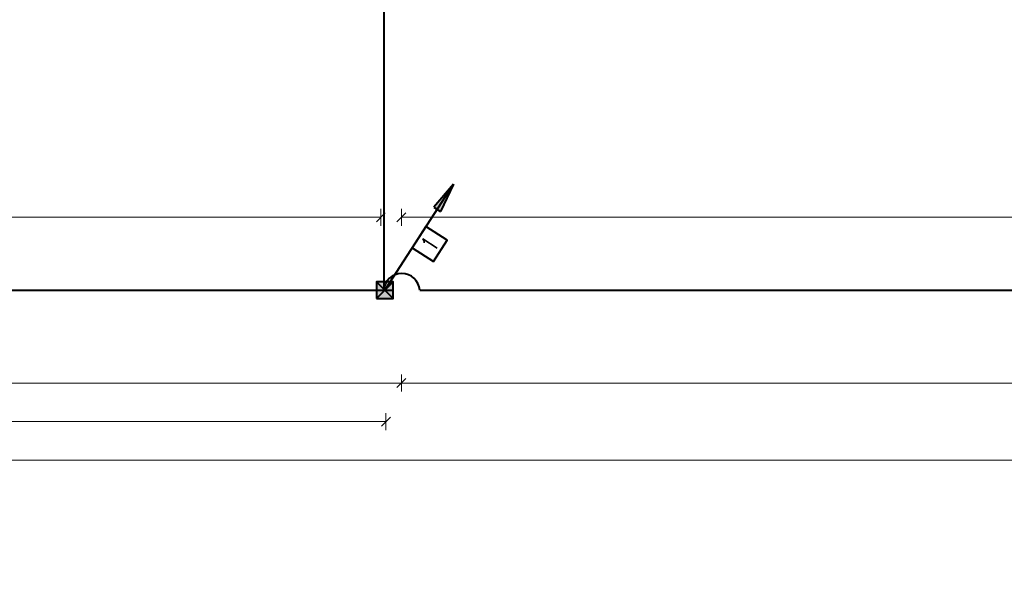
# Model space of a CAD drawing. Header units: millimetres. Extents: x -7955266 to 72030, y -46136 to 9299934.
# Tile 109 of 203: x -5080729 to -5057354, y 6448728 to 6462041. Entities that reach past the tile are written whole.
import ezdxf
from ezdxf.enums import TextEntityAlignment as Align

# ---------------------------------------------------------------- set-up
doc = ezdxf.new("R2010")
doc.units = ezdxf.units.MM
doc.header["$LTSCALE"] = 10
for name, color, linetype, lineweight in [('!XREF', 8, 'Continuous', 5), ('IE_ATRYBUTY_ BLOCK_1', 7, 'Continuous', 25), ('IE_ATRYBUTY_ BLOCK_2', 7, 'Continuous', 18), ('IE_zwody', 140, 'Continuous', 40), ('XREF_E_PRZ24002_rzut dachu$0$0-DACH-ISTN', 8, 'Continuous', 5), ('XREF_E_PRZ24002_rzut dachu$0$DO-HALA-WYMIAR', 8, 'Continuous', 5)]:
    doc.layers.add(name, color=color, linetype=linetype, lineweight=lineweight)
doc.styles.add('ROMANS', font='romans.shx', dxfattribs={"width": 0.8})
doc.styles.add('XREF_E_PRZ24002_rzut dachu$0$CP_ATTR', font='ROMANS.SHX')
doc.styles.add('XREF_E_PRZ24002_rzut dachu$0$ROMANS', font='romans.shx', dxfattribs={"width": 0.8})
doc.dimstyles.new('XREF_E_PRZ24002_rzut dachu$0$STANDARD', dxfattribs={"dimscale": 1.4, "dimtxt": 21, "dimasz": 0.5, "dimexe": 0.2, "dimexo": 0.1, "dimgap": 6, "dimtad": 1, "dimdec": 1, "dimrnd": 0.5, "dimzin": 12, "dimdsep": 46, "dimtxsty": 'XREF_E_PRZ24002_rzut dachu$0$ROMANS', "dimblk1": 'XREF_E_PRZ24002_rzut dachu$0$Q', "dimblk2": 'XREF_E_PRZ24002_rzut dachu$0$Q', "dimsah": 1, "dimcen": 0.5, "dimse1": 1, "dimse2": 1, "dimclrd": 8, "dimclre": 8, "dimclrt": 7, "dimadec": 0, "dimazin": 0, "dimtfac": 1, "dimtdec": 1, "dimtix": 1, "dimtmove": 2, "dimatfit": 3, "dimldrblk": 'XREF_E_PRZ24002_rzut dachu$0$Q', "dimfxl": 1, "dimtolj": 1, "dimtzin": 12, "dimarcsym": 0})

# ---------------------------------------------------------------- blocks, each defined once
blk = doc.blocks.new('XREF_E_PRZ24002_rzut dachu$0$Q')
for p, q in [((10.60660171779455, 10.60660171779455), (-10.60660171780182, -10.60660171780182)), ((0, 19.99999999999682), (0, -20.00000000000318))]:
    blk.add_line(p, q)
blk = doc.blocks.new('*D252')
at = {"layer": 'XREF_E_PRZ24002_rzut dachu$0$DO-HALA-WYMIAR', "color": 8, "lineweight": -2, "transparency": 16777216}
blk.add_line((-268500.6825326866, 250076.5516099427), (-258174.1825840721, 250076.5516099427), dxfattribs=at)
at = {"layer": 'XREF_E_PRZ24002_rzut dachu$0$DO-HALA-WYMIAR', "color": 8, "linetype": 'ByBlock', "lineweight": -2, "transparency": 16777216, "rotation": 180}
blk.add_blockref('XREF_E_PRZ24002_rzut dachu$0$Q', (-268501.6825326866, 250076.5516099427), dxfattribs=at)
at = {"layer": 'XREF_E_PRZ24002_rzut dachu$0$DO-HALA-WYMIAR', "color": 8, "linetype": 'ByBlock', "lineweight": -2, "transparency": 16777216}
blk.add_blockref('XREF_E_PRZ24002_rzut dachu$0$Q', (-258173.1825840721, 250076.5516099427), dxfattribs=at)
at = {"layer": 'XREF_E_PRZ24002_rzut dachu$0$DO-HALA-WYMIAR', "color": 7, "transparency": 16777216, "insert": (-263337.4325583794, 250109.5516099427), "char_height": 42, "attachment_point": 5, "style": 'XREF_E_PRZ24002_rzut dachu$0$ROMANS'}
blk.add_mtext('\\A1;10328.5', dxfattribs=at)
blk = doc.blocks.new('*D263')
at = {"layer": 'XREF_E_PRZ24002_rzut dachu$0$DO-HALA-WYMIAR', "color": 8, "lineweight": -2, "transparency": 16777216}
blk.add_line((-268451.6825325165, 250653.4222742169), (-265527.1869647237, 250653.4222742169), dxfattribs=at)
at = {"layer": 'XREF_E_PRZ24002_rzut dachu$0$DO-HALA-WYMIAR', "color": 8, "linetype": 'ByBlock', "lineweight": -2, "transparency": 16777216, "rotation": 180}
blk.add_blockref('XREF_E_PRZ24002_rzut dachu$0$Q', (-268452.6825325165, 250653.4222742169), dxfattribs=at)
at = {"layer": 'XREF_E_PRZ24002_rzut dachu$0$DO-HALA-WYMIAR', "color": 8, "linetype": 'ByBlock', "lineweight": -2, "transparency": 16777216}
blk.add_blockref('XREF_E_PRZ24002_rzut dachu$0$Q', (-265526.1869647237, 250653.4222742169), dxfattribs=at)
at = {"layer": 'XREF_E_PRZ24002_rzut dachu$0$DO-HALA-WYMIAR', "color": 7, "transparency": 16777216, "insert": (-266899.8433799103, 250686.4222742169), "char_height": 42, "attachment_point": 5, "style": 'XREF_E_PRZ24002_rzut dachu$0$ROMANS'}
blk.add_mtext('\\A1; 2926.5', dxfattribs=at)
blk = doc.blocks.new('*D265')
at = {"layer": 'XREF_E_PRZ24002_rzut dachu$0$DO-HALA-WYMIAR', "color": 8, "lineweight": -2, "transparency": 16777216}
blk.add_line((-265476.1825840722, 250653.4222742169), (-258214.1825840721, 250653.4222742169), dxfattribs=at)
at = {"layer": 'XREF_E_PRZ24002_rzut dachu$0$DO-HALA-WYMIAR', "color": 8, "linetype": 'ByBlock', "lineweight": -2, "transparency": 16777216, "rotation": 180}
blk.add_blockref('XREF_E_PRZ24002_rzut dachu$0$Q', (-265477.1825840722, 250653.4222742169), dxfattribs=at)
at = {"layer": 'XREF_E_PRZ24002_rzut dachu$0$DO-HALA-WYMIAR', "color": 8, "linetype": 'ByBlock', "lineweight": -2, "transparency": 16777216}
blk.add_blockref('XREF_E_PRZ24002_rzut dachu$0$Q', (-258213.1825840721, 250653.4222742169), dxfattribs=at)
at = {"layer": 'XREF_E_PRZ24002_rzut dachu$0$DO-HALA-WYMIAR', "color": 7, "transparency": 16777216, "insert": (-261845.1825840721, 250686.4222742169), "char_height": 42, "attachment_point": 5, "style": 'XREF_E_PRZ24002_rzut dachu$0$ROMANS'}
blk.add_mtext('\\A1;7264', dxfattribs=at)
blk = doc.blocks.new('*D316')
at = {"layer": 'XREF_E_PRZ24002_rzut dachu$0$DO-HALA-WYMIAR', "color": 8, "lineweight": -2, "transparency": 16777216}
blk.add_line((-265478.1825840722, 250259.6928020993), (-268500.6825326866, 250259.6928020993), dxfattribs=at)
at = {"layer": 'XREF_E_PRZ24002_rzut dachu$0$DO-HALA-WYMIAR', "color": 8, "linetype": 'ByBlock', "lineweight": -2, "transparency": 16777216, "rotation": 180}
blk.add_blockref('XREF_E_PRZ24002_rzut dachu$0$Q', (-268501.6825326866, 250259.6928020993), dxfattribs=at)
at = {"layer": 'XREF_E_PRZ24002_rzut dachu$0$DO-HALA-WYMIAR', "color": 8, "linetype": 'ByBlock', "lineweight": -2, "transparency": 16777216}
blk.add_blockref('XREF_E_PRZ24002_rzut dachu$0$Q', (-265477.1825840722, 250259.6928020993), dxfattribs=at)
at = {"layer": 'XREF_E_PRZ24002_rzut dachu$0$DO-HALA-WYMIAR', "color": 7, "transparency": 16777216, "insert": (-266989.4325583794, 250292.6928020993), "char_height": 42, "attachment_point": 5, "style": 'XREF_E_PRZ24002_rzut dachu$0$ROMANS'}
blk.add_mtext('\\A1;3024.5', dxfattribs=at)
blk = doc.blocks.new('*D317')
at = {"layer": 'XREF_E_PRZ24002_rzut dachu$0$DO-HALA-WYMIAR', "color": 8, "lineweight": -2, "transparency": 16777216}
blk.add_line((-268463.6825840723, 250168.122206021), (-265515.1825840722, 250168.122206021), dxfattribs=at)
at = {"layer": 'XREF_E_PRZ24002_rzut dachu$0$DO-HALA-WYMIAR', "color": 8, "linetype": 'ByBlock', "lineweight": -2, "transparency": 16777216, "rotation": 180}
blk.add_blockref('XREF_E_PRZ24002_rzut dachu$0$Q', (-268464.6825840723, 250168.122206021), dxfattribs=at)
at = {"layer": 'XREF_E_PRZ24002_rzut dachu$0$DO-HALA-WYMIAR', "color": 8, "linetype": 'ByBlock', "lineweight": -2, "transparency": 16777216}
blk.add_blockref('XREF_E_PRZ24002_rzut dachu$0$Q', (-265514.1825840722, 250168.122206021), dxfattribs=at)
at = {"layer": 'XREF_E_PRZ24002_rzut dachu$0$DO-HALA-WYMIAR', "color": 7, "transparency": 16777216, "insert": (-266989.4325840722, 250201.122206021), "char_height": 42, "attachment_point": 5, "style": 'XREF_E_PRZ24002_rzut dachu$0$ROMANS'}
blk.add_mtext('\\A1;2950.5', dxfattribs=at)
blk = doc.blocks.new('*D318')
at = {"layer": 'XREF_E_PRZ24002_rzut dachu$0$DO-HALA-WYMIAR', "color": 8, "lineweight": -2, "transparency": 16777216}
blk.add_line((-265476.1825840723, 250259.6928020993), (-258174.1825840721, 250259.6928020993), dxfattribs=at)
at = {"layer": 'XREF_E_PRZ24002_rzut dachu$0$DO-HALA-WYMIAR', "color": 8, "linetype": 'ByBlock', "lineweight": -2, "transparency": 16777216, "rotation": 180}
blk.add_blockref('XREF_E_PRZ24002_rzut dachu$0$Q', (-265477.1825840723, 250259.6928020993), dxfattribs=at)
at = {"layer": 'XREF_E_PRZ24002_rzut dachu$0$DO-HALA-WYMIAR', "color": 8, "linetype": 'ByBlock', "lineweight": -2, "transparency": 16777216}
blk.add_blockref('XREF_E_PRZ24002_rzut dachu$0$Q', (-258173.1825840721, 250259.6928020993), dxfattribs=at)
at = {"layer": 'XREF_E_PRZ24002_rzut dachu$0$DO-HALA-WYMIAR', "color": 7, "transparency": 16777216, "insert": (-261825.1825840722, 250292.6928020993), "char_height": 42, "attachment_point": 5, "style": 'XREF_E_PRZ24002_rzut dachu$0$ROMANS'}
blk.add_mtext('\\A1;7304', dxfattribs=at)
blk = doc.blocks.new('przewody_odprowadzajace')
h = blk.add_hatch(color=256)
h.dxf.hatch_style = 1
h.paths.add_polyline_path([(580.7397828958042, 987.3926676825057), (620.7513559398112, 961.5625880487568), (813.5496950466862, 1260.213035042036)])
h.paths.add_polyline_path([(660.7629289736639, 935.7325084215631), (813.5496950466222, 1260.213035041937), (620.7513559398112, 961.5625880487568)])
for p, q in [((0, 0), (813.5496950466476, 1260.213035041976)), ((813.5496950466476, 1260.21303504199), (580.7397828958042, 987.3926676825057)), ((813.5496950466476, 1260.21303504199), (660.7629289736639, 935.7325084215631)), ((580.7397828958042, 987.3926676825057), (660.7629289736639, 935.7325084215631))]:
    blk.add_line(p, q)
blk.add_lwpolyline([(577.4624850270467, 341.3752750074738), (740.1724240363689, 593.4178820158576), (488.1298170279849, 756.1278210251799), (325.4198780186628, 504.0852140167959)], close=True)
at = {"layer": 'IE_ATRYBUTY_ BLOCK_1', "style": 'ROMANS', "width": 0.7, "flags": 8}
blk.add_attdef('TYP', text='', height=200, rotation=57.15511997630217, dxfattribs=at).set_placement((532.7961510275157, 548.7515480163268), align=Align.MIDDLE_CENTER)
at = {"layer": 'IE_ATRYBUTY_ BLOCK_2', "style": 'ROMANS', "width": 0.6, "flags": 8}
for tag, p in [('OPIS1', (931.7333529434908, 919.4383499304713)), ('OPIS2', (931.7333529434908, 719.4383499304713))]:
    blk.add_attdef(tag, text='', height=150, dxfattribs=at).set_placement(p, align=Align.CENTER)
blk = doc.blocks.new('polaczenie_skrecane')
blk.add_hatch(color=256).paths.add_polyline_path([(-100.2917648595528, -100.2917648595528), (99.70823514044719, -100.2917648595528), (99.70823514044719, 99.70823514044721), (-100.2917648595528, 99.70823514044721)])
for p, q in [((99.70823514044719, -100.2917648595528), (-100.2917648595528, 99.70823514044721)), ((99.70823514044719, 99.70823514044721), (-100.2917648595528, -100.2917648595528))]:
    blk.add_line(p, q)
blk.add_lwpolyline([(-100.2917648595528, -100.2917648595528), (99.70823514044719, -100.2917648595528), (99.70823514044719, 99.70823514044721), (-100.2917648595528, 99.70823514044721)], close=True)
at = {"layer": 'IE_ATRYBUTY_ BLOCK_1', "style": 'ROMANS', "width": 0.7, "flags": 8}
blk.add_attdef('TYP', text='', height=200, dxfattribs=at).set_placement((-0.2917648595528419, 119.6167062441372), align=Align.CENTER)
at = {"layer": 'IE_ATRYBUTY_ BLOCK_2', "style": 'ROMANS', "width": 0.6, "flags": 8}
for tag, p in [('OPIS1', (-0.2917648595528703, -273.7423123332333)), ('OPIS2', (-0.2917648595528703, -473.7423123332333))]:
    blk.add_attdef(tag, text='', height=150, dxfattribs=at).set_placement(p, align=Align.CENTER)
blk = doc.blocks.new('XREF_E_PRZ24002_rzut dachu')
at = {"layer": 'XREF_E_PRZ24002_rzut dachu$0$0-DACH-ISTN', "linetype": 'ByBlock', "style": 'XREF_E_PRZ24002_rzut dachu$0$CP_ATTR', "flags": 9}
for tag, p, height, width in [('ARTICLE', (-279644.0530858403, 267204.1877945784), 0.01000000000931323, 3.078589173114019), ('OTHER', (-279644.0530858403, 267204.1877945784), 0.01000000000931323, 3.078589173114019), ('PRODUCER', (-279644.0530858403, 267204.1877945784), 0.01000000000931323, 3.078589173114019), ('PRODUCT-TYPE', (-279644.0530858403, 267204.1877945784), 0.01000000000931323, 3.078589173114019), ('FLOW', (-279644.0530858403, 267204.1877945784), 0.01000000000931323, 3.078589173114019), ('NAME', (-279644.0530858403, 267204.1877945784), 0.01000000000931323, 3.078589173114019), ('ARTICLE', (-279398.180961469, 267206.1877945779), 0.01000000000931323, 2.430115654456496), ('OTHER', (-279398.180961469, 267206.1877945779), 0.01000000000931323, 2.430115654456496), ('PRODUCER', (-279398.180961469, 267206.1877945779), 0.01000000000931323, 2.430115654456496), ('PRODUCT-TYPE', (-279398.180961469, 267206.1877945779), 0.01000000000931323, 2.430115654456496), ('FLOW', (-279398.180961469, 267206.1877945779), 0.01000000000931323, 2.430115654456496), ('NAME', (-279398.180961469, 267206.1877945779), 0.01000000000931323, 2.430115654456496), ('ARTICLE', (-279880.8174823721, 267079.3296396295), 0.01000000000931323, 0.5206439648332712), ('OTHER', (-279880.8174823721, 267079.3296396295), 0.01000000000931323, 0.5206439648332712), ('PRODUCER', (-279880.8174823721, 267079.3296396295), 0.01000000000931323, 0.5206439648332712), ('PRODUCT-TYPE', (-279880.8174823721, 267079.3296396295), 0.01000000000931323, 0.5206439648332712), ('FLOW', (-279880.8174823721, 267079.3296396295), 0.01000000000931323, 0.5206439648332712), ('NAME', (-279880.8174823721, 267079.3296396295), 0.01000000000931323, 0.5206439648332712), ('ARTICLE', (-279828.7530858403, 267079.3296396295), 0.0001000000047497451, 0.9999999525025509), ('OTHER', (-279828.7530858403, 267079.3296396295), 0.0001000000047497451, 0.9999999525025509), ('NAME', (-279828.7530858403, 267079.3296396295), 0.0001000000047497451, 0.9999999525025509), ('PRODUCER', (-279828.7530858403, 267079.3296396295), 0.0001000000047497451, 0.9999999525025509), ('PRODUCT-TYPE', (-279828.7530858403, 267079.3296396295), 0.0001000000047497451, 0.9999999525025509), ('FLOW', (-279828.7530858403, 267079.3296396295), 0.0001000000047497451, 0.9999999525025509), ('ARTICLE', (-279558.1809614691, 266590.1117869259), 0.0001000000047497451, 0.9999999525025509), ('NAME', (-279558.1809614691, 266590.1117869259), 0.0001000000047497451, 0.9999999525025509), ('PRODUCER', (-279558.1809614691, 266590.1117869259), 0.0001000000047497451, 0.9999999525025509), ('PRODUCT-TYPE', (-279558.1809614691, 266590.1117869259), 0.0001000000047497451, 0.9999999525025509), ('FLOW', (-279558.1809614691, 266590.1117869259), 0.0001000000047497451, 0.9999999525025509), ('OTHER', (-279558.1809614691, 266590.1117869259), 0.0001000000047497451, 0.9999999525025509), ('ARTICLE', (-280739.2665486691, 251288.9125331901), 0.0001000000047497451, 0.9999999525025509), ('OTHER', (-280739.2665486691, 251288.9125331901), 0.0001000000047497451, 0.9999999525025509), ('NAME', (-280739.2665486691, 251288.9125331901), 0.0001000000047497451, 0.9999999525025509), ('PRODUCER', (-280739.2665486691, 251288.9125331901), 0.0001000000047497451, 0.9999999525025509), ('PRODUCT-TYPE', (-280739.2665486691, 251288.9125331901), 0.0001000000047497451, 0.9999999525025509), ('FLOW', (-280739.2665486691, 251288.9125331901), 0.0001000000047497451, 0.9999999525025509), ('ARTICLE', (-280605.6504863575, 251288.9125333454), 0.0001000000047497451, 0.9999999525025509), ('OTHER', (-280605.6504863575, 251288.9125333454), 0.0001000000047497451, 0.9999999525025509), ('PRODUCER', (-280605.6504863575, 251288.9125333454), 0.0001000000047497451, 0.9999999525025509), ('PRODUCT-TYPE', (-280605.6504863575, 251288.9125333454), 0.0001000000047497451, 0.9999999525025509), ('FLOW', (-280605.6504863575, 251288.9125333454), 0.0001000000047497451, 0.9999999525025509), ('NAME', (-280605.6504863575, 251288.9125333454), 0.0001000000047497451, 0.9999999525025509), ('ARTICLE', (-279957.3813551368, 251288.9125333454), 0.0001000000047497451, 0.9999999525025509), ('OTHER', (-279957.3813551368, 251288.9125333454), 0.0001000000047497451, 0.9999999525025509), ('PRODUCER', (-279957.3813551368, 251288.9125333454), 0.0001000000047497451, 0.9999999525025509), ('PRODUCT-TYPE', (-279957.3813551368, 251288.9125333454), 0.0001000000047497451, 0.9999999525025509), ('FLOW', (-279957.3813551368, 251288.9125333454), 0.0001000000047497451, 0.9999999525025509), ('NAME', (-279957.3813551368, 251288.9125333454), 0.0001000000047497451, 0.9999999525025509)]:
    blk.add_attdef(tag, p, '', height=height, dxfattribs=dict(at, width=width))
for tag, p, height, rotation, width in [('PRODUCT-TYPE', (-279196.1941682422, 267204.1877945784), 0.0001000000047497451, 180, 0.9999999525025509), ('PRODUCER', (-279196.1941682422, 267204.1877945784), 0.0001000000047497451, 180, 0.9999999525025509), ('ARTICLE', (-279196.1941682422, 267204.1877945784), 0.0001000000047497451, 180, 0.9999999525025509), ('OTHER', (-279196.1941682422, 267204.1877945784), 0.0001000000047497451, 180, 0.9999999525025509), ('FLOW', (-279196.1941682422, 267204.1877945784), 0.0001000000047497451, 180, 0.9999999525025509), ('NAME', (-279196.1941682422, 267204.1877945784), 0.0001000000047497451, 180, 0.9999999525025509), ('PRODUCT-TYPE', (-279109.0746550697, 267204.1877945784), 0.01500000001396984, 180, 0.580796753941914), ('PRODUCER', (-279109.0746550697, 267204.1877945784), 0.01500000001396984, 180, 0.580796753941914), ('ARTICLE', (-279109.0746550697, 267204.1877945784), 0.01500000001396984, 180, 0.580796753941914), ('OTHER', (-279109.0746550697, 267204.1877945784), 0.01500000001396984, 180, 0.580796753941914), ('FLOW', (-279109.0746550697, 267204.1877945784), 0.01500000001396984, 180, 0.580796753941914), ('NAME', (-279109.0746550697, 267204.1877945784), 0.01500000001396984, 180, 0.580796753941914), ('PRODUCT-TYPE', (-279015.1693957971, 267206.1877945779), 0.0001000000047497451, 180, 0.9999999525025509), ('PRODUCER', (-279015.1693957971, 267206.1877945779), 0.0001000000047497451, 180, 0.9999999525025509), ('ARTICLE', (-279015.1693957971, 267206.1877945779), 0.0001000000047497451, 180, 0.9999999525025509), ('OTHER', (-279015.1693957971, 267206.1877945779), 0.0001000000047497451, 180, 0.9999999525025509), ('FLOW', (-279015.1693957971, 267206.1877945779), 0.0001000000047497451, 180, 0.9999999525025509), ('NAME', (-279015.1693957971, 267206.1877945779), 0.0001000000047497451, 180, 0.9999999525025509), ('PRODUCT-TYPE', (-278926.2246551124, 267206.1877945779), 0.01500000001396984, 180, 0.5929649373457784), ('PRODUCER', (-278926.2246551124, 267206.1877945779), 0.01500000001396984, 180, 0.5929649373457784), ('ARTICLE', (-278926.2246551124, 267206.1877945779), 0.01500000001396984, 180, 0.5929649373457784), ('OTHER', (-278926.2246551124, 267206.1877945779), 0.01500000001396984, 180, 0.5929649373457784), ('FLOW', (-278926.2246551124, 267206.1877945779), 0.01500000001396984, 180, 0.5929649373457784), ('NAME', (-278926.2246551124, 267206.1877945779), 0.01500000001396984, 180, 0.5929649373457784), ('PRODUCT-TYPE', (-281343.2630320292, 251313.1625331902), 0.0001000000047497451, 180, 0.9999999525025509), ('PRODUCER', (-281343.2630320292, 251313.1625331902), 0.0001000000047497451, 180, 0.9999999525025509), ('ARTICLE', (-281343.2630320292, 251313.1625331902), 0.0001000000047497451, 180, 0.9999999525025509), ('OTHER', (-281343.2630320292, 251313.1625331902), 0.0001000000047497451, 180, 0.9999999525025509), ('NAME', (-281343.2630320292, 251313.1625331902), 0.0001000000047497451, 180, 0.9999999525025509), ('FLOW', (-281343.2630320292, 251313.1625331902), 0.0001000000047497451, 180, 0.9999999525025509), ('PRODUCT-TYPE', (-281440.062336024, 251297.5069951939), 9.999998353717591e-05, 135, 1.000000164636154), ('PRODUCER', (-281440.062336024, 251297.5069951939), 9.999998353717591e-05, 135, 1.000000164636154), ('ARTICLE', (-281440.062336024, 251297.5069951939), 9.999998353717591e-05, 135, 1.000000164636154), ('OTHER', (-281440.062336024, 251297.5069951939), 9.999998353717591e-05, 135, 1.000000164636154), ('FLOW', (-281440.062336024, 251297.5069951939), 9.999998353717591e-05, 135, 1.000000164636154), ('NAME', (-281440.062336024, 251297.5069951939), 9.999998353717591e-05, 135, 1.000000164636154), ('PRODUCT-TYPE', (-281127.8785464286, 251288.9125331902), 0.0001000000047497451, 180, 0.9999999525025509), ('PRODUCER', (-281127.8785464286, 251288.9125331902), 0.0001000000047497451, 180, 0.9999999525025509), ('ARTICLE', (-281127.8785464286, 251288.9125331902), 0.0001000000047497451, 180, 0.9999999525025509), ('OTHER', (-281127.8785464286, 251288.9125331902), 0.0001000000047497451, 180, 0.9999999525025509), ('NAME', (-281127.8785464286, 251288.9125331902), 0.0001000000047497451, 180, 0.9999999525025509), ('FLOW', (-281127.8785464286, 251288.9125331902), 0.0001000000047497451, 180, 0.9999999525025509), ('ARTICLE', (-281411.2902044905, 251268.7348636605), 9.999998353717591e-05, 315, 1.000000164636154), ('NAME', (-281411.2902044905, 251268.7348636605), 9.999998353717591e-05, 315, 1.000000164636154), ('PRODUCER', (-281411.2902044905, 251268.7348636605), 9.999998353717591e-05, 315, 1.000000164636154), ('PRODUCT-TYPE', (-281411.2902044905, 251268.7348636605), 9.999998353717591e-05, 315, 1.000000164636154), ('FLOW', (-281411.2902044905, 251268.7348636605), 9.999998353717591e-05, 315, 1.000000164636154), ('OTHER', (-281411.2902044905, 251268.7348636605), 9.999998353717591e-05, 315, 1.000000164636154)]:
    blk.add_attdef(tag, p, '', height=height, rotation=rotation, dxfattribs=dict(at, width=width))
at = {"layer": 'XREF_E_PRZ24002_rzut dachu$0$0-DACH-ISTN', "linetype": 'ByBlock', "style": 'XREF_E_PRZ24002_rzut dachu$0$CP_ATTR', "text_generation_flag": 4, "width": 0.9999999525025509, "flags": 9}
for tag, p, rotation in [('PRODUCT-TYPE', (-279463.180961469, 267141.1877945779), 90), ('PRODUCER', (-279463.180961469, 267141.1877945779), 90), ('ARTICLE', (-279463.180961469, 267141.1877945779), 90), ('OTHER', (-279463.180961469, 267141.1877945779), 90), ('NAME', (-279463.180961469, 267141.1877945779), 90), ('FLOW', (-279463.180961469, 267141.1877945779), 90), ('PRODUCT-TYPE', (-281127.8785464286, 251288.9125331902), 180), ('PRODUCER', (-281127.8785464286, 251288.9125331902), 180), ('ARTICLE', (-281127.8785464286, 251288.9125331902), 180), ('OTHER', (-281127.8785464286, 251288.9125331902), 180), ('NAME', (-281127.8785464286, 251288.9125331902), 180), ('FLOW', (-281127.8785464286, 251288.9125331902), 180)]:
    blk.add_attdef(tag, p, '', height=0.0001000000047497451, rotation=rotation, dxfattribs=at)
at = {"layer": 'XREF_E_PRZ24002_rzut dachu$0$0-DACH-ISTN', "linetype": 'ByBlock', "style": 'XREF_E_PRZ24002_rzut dachu$0$CP_ATTR', "flags": 9}
for tag, p, height, rotation in [('PRODUCT-TYPE', (-279586.6821856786, 266526.1853309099), 0.002500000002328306, 180), ('PRODUCER', (-279586.6821856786, 266526.1853309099), 0.002500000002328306, 180), ('ARTICLE', (-279586.6821856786, 266526.1853309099), 0.002500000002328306, 180), ('OTHER', (-279586.6821856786, 266526.1853309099), 0.002500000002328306, 180), ('FLOW', (-279586.6821856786, 266526.1853309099), 0.002500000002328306, 180), ('NAME', (-279586.6821856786, 266526.1853309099), 0.002500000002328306, 180), ('ARTICLE', (-281440.062336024, 251297.5069951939), 0.0001, 315), ('NAME', (-281440.062336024, 251297.5069951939), 0.0001, 315), ('PRODUCER', (-281440.062336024, 251297.5069951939), 0.0001, 315), ('PRODUCT-TYPE', (-281440.062336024, 251297.5069951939), 0.0001, 315), ('FLOW', (-281440.062336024, 251297.5069951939), 0.0001, 315), ('OTHER', (-281440.062336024, 251297.5069951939), 0.0001, 315), ('PRODUCT-TYPE', (-281117.0976194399, 251288.9125331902), 0.0001, 180), ('PRODUCER', (-281117.0976194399, 251288.9125331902), 0.0001, 180), ('ARTICLE', (-281117.0976194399, 251288.9125331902), 0.0001, 180), ('OTHER', (-281117.0976194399, 251288.9125331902), 0.0001, 180), ('FLOW', (-281117.0976194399, 251288.9125331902), 0.0001, 180), ('NAME', (-281117.0976194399, 251288.9125331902), 0.0001, 180), ('PRODUCT-TYPE', (-280739.2665486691, 251288.9125331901), 0.0001, 180), ('PRODUCER', (-280739.2665486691, 251288.9125331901), 0.0001, 180), ('ARTICLE', (-280739.2665486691, 251288.9125331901), 0.0001, 180), ('OTHER', (-280739.2665486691, 251288.9125331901), 0.0001, 180), ('FLOW', (-280739.2665486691, 251288.9125331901), 0.0001, 180), ('NAME', (-280739.2665486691, 251288.9125331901), 0.0001, 180), ('PRODUCT-TYPE', (-279957.3813551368, 251288.9125333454), 0.0001, 180), ('PRODUCER', (-279957.3813551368, 251288.9125333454), 0.0001, 180), ('ARTICLE', (-279957.3813551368, 251288.9125333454), 0.0001, 180), ('OTHER', (-279957.3813551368, 251288.9125333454), 0.0001, 180), ('FLOW', (-279957.3813551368, 251288.9125333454), 0.0001, 180), ('NAME', (-279957.3813551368, 251288.9125333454), 0.0001, 180)]:
    blk.add_attdef(tag, p, '', height=height, rotation=rotation, dxfattribs=at)
at = {"layer": 'XREF_E_PRZ24002_rzut dachu$0$0-DACH-ISTN', "linetype": 'ByBlock', "style": 'XREF_E_PRZ24002_rzut dachu$0$CP_ATTR'}
for tag, p, height, flags in [('VAL', (-281520.0315226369, 251451.2538443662), 5e-05, 1), ('NAME', (-281520.0315226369, 251451.2537995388), 5e-05, 1), ('FLOW', (-281520.031525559, 251451.2537610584), 5e-05, 1), ('CHARACTER', (-281520.031525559, 251451.2537214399), 5e-05, 1), ('TEMPERATURE', (-281520.031525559, 251451.253674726), 5e-05, 1), ('NUMBER', (-281520.031525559, 251451.2536351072), 5e-05, 1), ('PRODUCT-TYPE', (-281520.031525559, 251451.2535913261), 5e-05, 1), ('ORDER-NO', (-281520.031525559, 251451.2535455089), 5e-05, 1), ('H', (-281520.0313761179, 251451.2537995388), 5e-05, 1), ('PN', (-281520.0313331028, 251451.2537995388), 5e-05, 1), ('PRODUCER', (-281520.0313379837, 251451.2537610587), 5e-05, 1), ('VOLTAGE', (-281520.0312765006, 251451.253632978), 5e-05, 1), ('ARTICLE', (-281520.0312587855, 251451.2538079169), 5e-05, 1), ('WEIGHT', (-281520.0312379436, 251451.2537194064), 5e-05, 1), ('GROUP', (-281520.0312306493, 251451.2536756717), 5e-05, 1), ('POWER', (-281520.0312296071, 251451.2535403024), 5e-05, 1), ('DN', (-281520.0311316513, 251451.2535850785), 5e-05, 1), ('ARTICLE', (-281343.2630320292, 251313.1625331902), 0.0001, 9), ('NAME', (-281343.2630320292, 251313.1625331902), 0.0001, 9), ('PRODUCER', (-281343.2630320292, 251313.1625331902), 0.0001, 9), ('PRODUCT-TYPE', (-281343.2630320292, 251313.1625331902), 0.0001, 9), ('FLOW', (-281343.2630320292, 251313.1625331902), 0.0001, 9), ('OTHER', (-281343.2630320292, 251313.1625331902), 0.0001, 9), ('ARTICLE', (-281127.8785464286, 251288.9125331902), 0.0001, 9), ('OTHER', (-281127.8785464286, 251288.9125331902), 0.0001, 9), ('NAME', (-281127.8785464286, 251288.9125331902), 0.0001, 9), ('PRODUCER', (-281127.8785464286, 251288.9125331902), 0.0001, 9), ('PRODUCT-TYPE', (-281127.8785464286, 251288.9125331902), 0.0001, 9), ('FLOW', (-281127.8785464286, 251288.9125331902), 0.0001, 9), ('ARTICLE', (-280750.0474756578, 251288.9125331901), 0.0001, 9), ('OTHER', (-280750.0474756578, 251288.9125331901), 0.0001, 9), ('NAME', (-280750.0474756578, 251288.9125331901), 0.0001, 9), ('PRODUCER', (-280750.0474756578, 251288.9125331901), 0.0001, 9), ('PRODUCT-TYPE', (-280750.0474756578, 251288.9125331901), 0.0001, 9), ('FLOW', (-280750.0474756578, 251288.9125331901), 0.0001, 9), ('ARTICLE', (-280647.2665486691, 251288.9125333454), 0.0001, 9), ('OTHER', (-280647.2665486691, 251288.9125333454), 0.0001, 9), ('PRODUCER', (-280647.2665486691, 251288.9125333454), 0.0001, 9), ('PRODUCT-TYPE', (-280647.2665486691, 251288.9125333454), 0.0001, 9), ('FLOW', (-280647.2665486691, 251288.9125333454), 0.0001, 9), ('NAME', (-280647.2665486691, 251288.9125333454), 0.0001, 9), ('ARTICLE', (-281393.6125349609, 251261.4125331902), 0.0001, 9), ('OTHER', (-281393.6125349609, 251261.4125331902), 0.0001, 9), ('NAME', (-281393.6125349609, 251261.4125331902), 0.0001, 9), ('PRODUCER', (-281393.6125349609, 251261.4125331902), 0.0001, 9), ('PRODUCT-TYPE', (-281393.6125349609, 251261.4125331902), 0.0001, 9), ('FLOW', (-281393.6125349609, 251261.4125331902), 0.0001, 9), ('VAL', (-281345.5026802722, 250753.9798198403), 5e-05, 1), ('FLOW', (-281345.5026831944, 250753.9797365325), 5e-05, 1), ('CHARACTER', (-281345.5026831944, 250753.979696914), 5e-05, 1), ('TEMPERATURE', (-281345.5026831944, 250753.9796502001), 5e-05, 1), ('NUMBER', (-281345.5026831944, 250753.9796105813), 5e-05, 1), ('PRODUCT-TYPE', (-281345.5026831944, 250753.9795668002), 5e-05, 1), ('ORDER-NO', (-281345.5026831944, 250753.979520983), 5e-05, 1), ('NAME', (-281345.5026802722, 250753.9797750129), 5e-05, 1), ('H', (-281345.5025337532, 250753.9797750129), 5e-05, 1), ('PRODUCER', (-281345.5024956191, 250753.9797365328), 5e-05, 1), ('PN', (-281345.5024907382, 250753.9797750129), 5e-05, 1), ('VOLTAGE', (-281345.5024341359, 250753.9796084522), 5e-05, 1), ('ARTICLE', (-281345.5024164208, 250753.979783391), 5e-05, 1), ('WEIGHT', (-281345.502395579, 250753.9796948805), 5e-05, 1), ('GROUP', (-281345.5023882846, 250753.9796511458), 5e-05, 1), ('POWER', (-281345.5023872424, 250753.9795157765), 5e-05, 1), ('DN', (-281345.5022892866, 250753.9795605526), 5e-05, 1)]:
    blk.add_attdef(tag, p, '', height=height, dxfattribs=dict(at, flags=flags))
at = {"layer": 'XREF_E_PRZ24002_rzut dachu$0$0-DACH-ISTN', "linetype": 'ByBlock', "style": 'XREF_E_PRZ24002_rzut dachu$0$CP_ATTR', "text_generation_flag": 4, "width": 0.9999999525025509, "flags": 9}
for tag in ['ARTICLE', 'OTHER', 'NAME', 'PRODUCER', 'PRODUCT-TYPE', 'FLOW']:
    blk.add_attdef(tag, (-280739.2665486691, 251288.9125331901), '', height=0.0001000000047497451, dxfattribs=at)
at = {"layer": 'XREF_E_PRZ24002_rzut dachu$0$0-DACH-ISTN', "linetype": 'ByBlock', "style": 'XREF_E_PRZ24002_rzut dachu$0$CP_ATTR', "flags": 9}
for tag, p in [('ORDER-NO', (-280584.3265687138, 251288.164607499)), ('PRODUCER', (-280584.3261833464, 251288.1600992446)), ('GROUP', (-280584.325503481, 251288.175978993)), ('PRODUCT-TYPE', (-280584.3255588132, 251288.1688363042)), ('ARTICLE', (-280584.3252772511, 251288.172336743)), ('NUMBER', (-280584.3250538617, 251288.1795038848)), ('NAME', (-280584.3246751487, 251288.1836389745)), ('TEMPERATURE', (-280584.3145761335, 251288.183491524)), ('FLOW', (-280584.3121592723, 251288.1757186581)), ('CHARACTER', (-280584.3112939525, 251288.172636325)), ('VOLTAGE', (-280584.3065077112, 251288.1607085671)), ('POWER', (-280584.3058639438, 251288.164694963)), ('OTHER', (-280584.3046278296, 251288.179787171)), ('DN', (-280584.2994389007, 251288.1689706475)), ('PN', (-280584.2991510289, 251288.1761193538))]:
    blk.add_attdef(tag, text='', height=0.002, dxfattribs=at).set_placement(p, align=Align.MIDDLE_LEFT)
for tag, height, width, p in [('ORDER-NO', 0.001574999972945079, 1.000000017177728, (-279928.7762760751, 251288.3235417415)), ('PRODUCER', 0.00157500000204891, 0.999999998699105, (-279928.775972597, 251288.3199914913)), ('GROUP', 0.00157500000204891, 0.999999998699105, (-279928.775437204, 251288.332496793)), ('PRODUCT-TYPE', 0.00157500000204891, 0.999999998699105, (-279928.7754807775, 251288.3268719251)), ('ARTICLE', 0.00157500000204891, 0.999999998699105, (-279928.7752590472, 251288.3296285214)), ('NUMBER', 0.00157500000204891, 0.999999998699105, (-279928.7750831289, 251288.3352726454)), ('NAME', 0.00157500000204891, 0.999999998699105, (-279928.7747848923, 251288.3385290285)), ('TEMPERATURE', 0.00157500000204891, 0.999999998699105, (-279928.7668319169, 251288.338412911)), ('FLOW', 0.00157500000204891, 0.999999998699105, (-279928.7649286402, 251288.3322917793)), ('CHARACTER', 0.00157500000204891, 0.999999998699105, (-279928.7642472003, 251288.3298644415)), ('VOLTAGE', 0.00157500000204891, 0.999999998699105, (-279928.7604780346, 251288.3204713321)), ('POWER', 0.00157500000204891, 0.999999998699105, (-279928.759971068, 251288.3236106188)), ('OTHER', 0.00157500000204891, 0.999999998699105, (-279928.7589976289, 251288.335495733)), ('DN', 0.00157500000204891, 0.999999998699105, (-279928.7549113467, 251288.3269777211)), ('PN', 0.00157500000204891, 0.999999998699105, (-279928.7546846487, 251288.3326073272))]:
    blk.add_attdef(tag, text='', height=height, dxfattribs=dict(at, width=width)).set_placement(p, align=Align.MIDDLE_LEFT)
at = {"layer": 'XREF_E_PRZ24002_rzut dachu$0$DO-HALA-WYMIAR'}
dim = blk.add_linear_dim(base=(-265526.1869647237, 250653.4222742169), p1=(-268452.6825325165, 250492.3302932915, -4.907121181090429e-06), p2=(-265526.1869647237, 250492.3302932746, 5.366381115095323e-06), text=' <>', dimstyle='XREF_E_PRZ24002_rzut dachu$0$STANDARD', override={"dimscale": 2}, dxfattribs=at)
dim.commit()
dim.dimension.update_dxf_attribs({"geometry": '*D263', "text_midpoint": (-266899.8433799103, 250686.4222742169), "dimtype": 160})
for base, p1, p2, picture, middle in [((-258213.1825840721, 250653.4222742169), (-265477.1825840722, 250653.4222742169, 1.101591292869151e-05), (-258213.1825840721, 250653.4222742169, -5.044031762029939e-06), '*D265', (-261845.1825840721, 250686.4222742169)), ((-258173.1825840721, 250076.5516099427, 1.101591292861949e-05), (-268501.6825326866, 250494.8894741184, -5.044031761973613e-06), (-258173.1825840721, 250494.8894741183, -5.044031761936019e-06), '*D252', (-263337.4325583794, 250109.5516099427, 1.101591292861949e-05)), ((-268501.6825326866, 250259.6928020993, 1.10159129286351e-05), (-265477.1825840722, 250494.8894741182, 1.10159129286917e-05), (-268501.6825326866, 250494.8894741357, -5.044031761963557e-06), '*D316', (-266989.4325583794, 250292.6928020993, 1.10159129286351e-05)), ((-265514.1825840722, 250168.122206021), (-268464.6825840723, 250494.8894741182, -5.044031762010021e-06), (-265514.1825840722, 250494.8894741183, 5.408957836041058e-06), '*D317', (-266989.4325840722, 250201.122206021)), ((-258173.1825840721, 250259.6928020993), (-265477.1825840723, 250494.8899559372, 1.101591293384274e-05), (-258173.1825840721, 250494.893094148, -5.044031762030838e-06), '*D318', (-261825.1825840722, 250292.6928020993))]:
    dim = blk.add_linear_dim(base=base, p1=p1, p2=p2, dimstyle='XREF_E_PRZ24002_rzut dachu$0$STANDARD', override={"dimscale": 2}, dxfattribs=at)
    dim.commit()
    dim.dimension.update_dxf_attribs({"geometry": picture, "text_midpoint": middle})

msp = doc.modelspace()

# ---------------------------------------------------------------- linework, layer by layer
at = {"layer": 'IE_zwody'}
for p, q in [((-5072086.954216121, 6541458.507618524, 5.045543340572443e-05), (-5072086.921468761, 6455647.646558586, 5.04698169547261e-05)), ((-5072086.988630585, 6541453.453260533, 5.044031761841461e-05), (-5072086.988630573, 6455617.379171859, -4.228106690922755e-07)), ((-5101421.01966358, 6455617.379171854, -5.925575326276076e-07), (-5071861.796656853, 6455617.379171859, -4.215075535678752e-07)), ((-5071233.495068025, 6455617.379171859, -4.178717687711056e-07), (-4999020.888733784, 6455617.379171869))]:
    msp.add_line(p, q, dxfattribs=at)
msp.add_arc((-5071660.241849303, 6455586.652020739, -4.166977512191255e-07), 427.8515784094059, 4.118374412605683, 175.8816255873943, dxfattribs=at)

# ---------------------------------------------------------------- block references
at = {"layer": '!XREF', "xscale": 10, "yscale": 10, "zscale": 10}
msp.add_blockref('XREF_E_PRZ24002_rzut dachu', (-2416894.037204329, 3950814.317905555, 5.044031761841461e-05), dxfattribs=at)
at = {"layer": 'IE_zwody'}
ref = msp.add_blockref('przewody_odprowadzajace', (-5072060.998853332, 6455617.038745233, -1.714223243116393e-09), dxfattribs=dict(at, xscale=2, yscale=2))
ref.add_attrib('TYP', '1', dxfattribs={"layer": 'IE_ATRYBUTY_ BLOCK_1', "height": 400.0000000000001, "rotation": 57.1551199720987, "style": 'ROMANS', "width": 0.7000000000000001}).set_placement((-5070995.406551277, 6456714.541841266, -1.714223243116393e-09), align=Align.MIDDLE_CENTER)
at = {"layer": 'IE_zwody', "linetype": 'Continuous', "ltscale": 20, "xscale": 2, "yscale": 2, "zscale": 2}
msp.add_blockref('polaczenie_skrecane', (-5072061.213127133, 6455616.824471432, -1.714223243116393e-09), dxfattribs=at)

doc.saveas('drawing.dxf')
